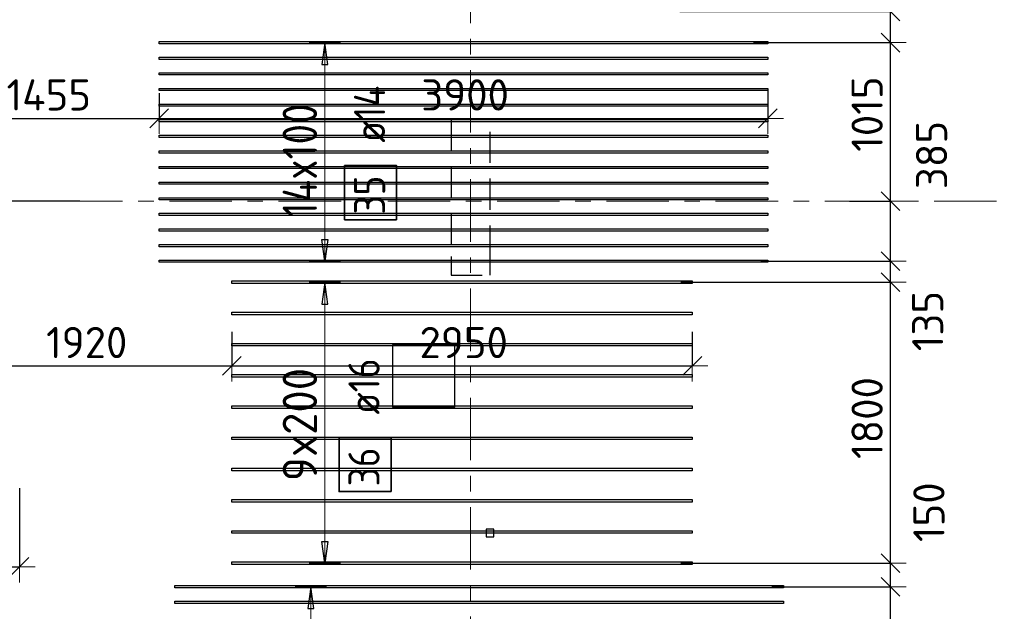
# Model space of a CAD drawing. Header units: metres. Extents: x -38 to 100, y -15 to 19.
# Tile 11 of 63: x 10 to 16, y 10 to 14. Entities that reach past the tile are written whole.
import ezdxf

# ---------------------------------------------------------------- set-up
doc = ezdxf.new("R2010")
doc.units = ezdxf.units.M
doc.header["$PDMODE"] = 65
for name, pattern in [('______11', [0.5, 0.4, -0.05, 0, -0.05]), ('______2', [0.27, 0.2, -0.07]), ('______5', [1.1, 0.8, -0.1, 0.1, -0.1])]:
    doc.linetypes.add(name, pattern=pattern)
for name, color, linetype, lineweight in [('XR$2$Осевая линия (1)', 7, '______5', 13), ('XR$3$Перекрытие (1)', 7, 'Continuous', 35), ('XR$3$Размерная линия (1)', 7, 'Continuous', 13), ('XR$5$Стена (1)', 7, 'Continuous', 35)]:
    doc.layers.add(name, color=color, linetype=linetype, lineweight=lineweight)
doc.layers.add('XR$3$Арм.стержн.Доп. Арм верхн.зоны Х', color=7, linetype='Continuous', lineweight=35, true_color=0x8c8cff)
doc.styles.add('ISOCPEUR', font='txt')
doc.dimstyles.new('DIMSTYLE_3', dxfattribs={"dimtxt": 0.2, "dimasz": 0.2, "dimexe": 0, "dimexo": 0, "dimgap": 0.1, "dimtad": 2, "dimdec": 0, "dimlfac": 1000, "dimrnd": 5, "dimzin": 12, "dimdsep": 46, "dimtxsty": 'ISOCPEUR', "dimblk1": 'ALL_ML_STRICH', "dimblk2": 'ALL_ML_STRICH', "dimsah": 1, "dimcen": 0, "dimclrd": 7, "dimclre": 256, "dimclrt": 7, "dimadec": 0, "dimazin": 0, "dimtfac": 1, "dimtdec": 0, "dimtix": 1, "dimtmove": 2, "dimatfit": 3, "dimfxl": 0, "dimtzin": 0, "dimlwd": 0, "dimlwe": -3, "dimarcsym": 0})
doc.dimstyles.new('DIMSTYLE_6', dxfattribs={"dimtxt": 0.2, "dimasz": 0.2, "dimexe": 0, "dimexo": 0, "dimgap": 0.1, "dimtad": 2, "dimdec": 0, "dimlfac": 1000, "dimrnd": 5, "dimzin": 12, "dimdsep": 46, "dimtxsty": 'ISOCPEUR', "dimblk1": 'ALL_ML_STRICH', "dimblk2": 'ALL_ML_STRICH', "dimsah": 1, "dimcen": 0, "dimclrd": 7, "dimclre": 256, "dimclrt": 7, "dimadec": 0, "dimazin": 0, "dimtfac": 1, "dimtdec": 0, "dimtix": 1, "dimtmove": 2, "dimatfit": 3, "dimfxl": 0, "dimtvp": 1.2, "dimtzin": 0, "dimlwd": 0, "dimlwe": -3, "dimarcsym": 0})
doc.dimstyles.new('DIMSTYLE_7', dxfattribs={"dimtxt": 0.2, "dimasz": 0.2, "dimexe": 0, "dimexo": 0, "dimgap": 0.1, "dimtad": 0, "dimdec": 0, "dimlfac": 1000, "dimrnd": 5, "dimzin": 12, "dimdsep": 46, "dimtxsty": 'ISOCPEUR', "dimblk1": 'ALL_ML_STRICH', "dimblk2": 'ALL_ML_STRICH', "dimsah": 1, "dimcen": 0, "dimclrd": 7, "dimclre": 256, "dimclrt": 7, "dimadec": 0, "dimazin": 0, "dimtfac": 1, "dimtdec": 0, "dimtix": 1, "dimtmove": 2, "dimatfit": 3, "dimfxl": 0, "dimtvp": 1.2, "dimtzin": 0, "dimlwd": 0, "dimlwe": -3, "dimarcsym": 0})

# ---------------------------------------------------------------- blocks, each defined once
blk = doc.blocks.new('ALL_ML_STRICH')
at = {"color": 0, "linetype": 'ByBlock', "lineweight": -2}
for p, q in [((0, -0.5), (0, 0.5)), ((-1, 0), (0.5, 0)), ((-0.3, -0.3), (0.3, 0.3))]:
    blk.add_line(p, q, dxfattribs=at)
blk = doc.blocks.new('*D82')
at = {"layer": 'DEFPOINTS', "color": 7, "linetype": 'Continuous', "lineweight": 13, "transparency": 33554687}
for p in [(9.7097, 10.9825), (9.15, 10.5482), (9.15, 10.4582)]:
    blk.add_point(p, dxfattribs=at)
at = {"layer": 'XR$3$Размерная линия (1)', "color": 9, "linetype": 'Continuous', "lineweight": -2, "true_color": 0xc7c7c7, "transparency": 33554687}
for p, q in [((9.7097, 10.9625), (9.7097, 10.4582)), ((9.15, 10.5282), (9.15, 10.4582))]:
    blk.add_line(p, q, dxfattribs=at)
at = {"layer": 'XR$3$Размерная линия (1)', "color": 7, "linetype": 'Continuous', "lineweight": -2, "transparency": 33554687}
blk.add_line((9.15, 10.4582), (9.7097, 10.4582), dxfattribs=at)
at = {"layer": 'XR$3$Размерная линия (1)', "color": 7, "linetype": 'Continuous', "lineweight": 13, "transparency": 33554687, "xscale": 0.2, "yscale": 0.2, "zscale": 0.2, "rotation": 180}
blk.add_blockref('ALL_ML_STRICH', (9.15, 10.4582), dxfattribs=at)
at = {"layer": 'XR$3$Размерная линия (1)', "color": 7, "linetype": 'Continuous', "lineweight": 13, "transparency": 33554687, "xscale": 0.2, "yscale": 0.2, "zscale": 0.2}
blk.add_blockref('ALL_ML_STRICH', (9.7097, 10.4582), dxfattribs=at)
at = {"layer": 'XR$3$Размерная линия (1)', "color": 7, "linetype": 'Continuous', "lineweight": 13, "transparency": 33554687, "insert": (9.4399, 10.6082), "char_height": 0.2, "width": 0.6, "attachment_point": 5, "style": 'ISOCPEUR'}
blk.add_mtext('\\A1;{560}', dxfattribs=at)
blk = doc.blocks.new('*D110')
at = {"layer": 'DEFPOINTS', "color": 7, "linetype": 'Continuous', "lineweight": 13, "transparency": 33554687}
for p in [(14.5101, 10.3304), (14.5626, 9.1304), (15.2909, 9.1304)]:
    blk.add_point(p, dxfattribs=at)
at = {"layer": 'XR$3$Размерная линия (1)', "color": 9, "linetype": 'Continuous', "lineweight": -2, "true_color": 0xc7c7c7, "transparency": 33554687}
for p, q in [((14.5301, 10.3304), (15.2909, 10.3304)), ((14.5826, 9.1304), (15.2909, 9.1304))]:
    blk.add_line(p, q, dxfattribs=at)
at = {"layer": 'XR$3$Размерная линия (1)', "color": 7, "linetype": 'Continuous', "lineweight": -2, "transparency": 33554687}
blk.add_line((15.2909, 9.1304), (15.2909, 10.3304), dxfattribs=at)
at = {"layer": 'XR$3$Размерная линия (1)', "color": 7, "linetype": 'Continuous', "lineweight": 13, "transparency": 33554687, "xscale": 0.2, "yscale": 0.2, "zscale": 0.2}
for p, rotation in [((15.2909, 10.3304), 90), ((15.2909, 9.1304), 270)]:
    blk.add_blockref('ALL_ML_STRICH', p, dxfattribs=dict(at, rotation=rotation))
at = {"layer": 'XR$3$Размерная линия (1)', "color": 7, "linetype": 'Continuous', "lineweight": 13, "transparency": 33554687, "insert": (15.1409, 9.7604), "char_height": 0.2, "width": 0.8, "attachment_point": 5, "rotation": 90, "style": 'ISOCPEUR'}
blk.add_mtext('\\A1;{1200}', dxfattribs=at)
blk = doc.blocks.new('*D111')
at = {"layer": 'DEFPOINTS', "color": 7, "linetype": 'Continuous', "lineweight": 13, "transparency": 33554687}
for p in [(13.9283, 10.4808), (14.5101, 10.3304), (15.2909, 10.3304)]:
    blk.add_point(p, dxfattribs=at)
at = {"layer": 'XR$3$Размерная линия (1)', "color": 9, "linetype": 'Continuous', "lineweight": -2, "true_color": 0xc7c7c7, "transparency": 33554687}
for p, q in [((13.9483, 10.4808), (15.2909, 10.4808)), ((14.5301, 10.3304), (15.2909, 10.3304))]:
    blk.add_line(p, q, dxfattribs=at)
at = {"layer": 'XR$3$Размерная линия (1)', "color": 7, "linetype": 'Continuous', "lineweight": -2, "transparency": 33554687}
blk.add_line((15.2909, 10.3304), (15.2909, 10.4808), dxfattribs=at)
at = {"layer": 'XR$3$Размерная линия (1)', "color": 7, "linetype": 'Continuous', "lineweight": 13, "transparency": 33554687, "xscale": 0.2, "yscale": 0.2, "zscale": 0.2}
for p, rotation in [((15.2909, 10.4808), 90), ((15.2909, 10.3304), 270)]:
    blk.add_blockref('ALL_ML_STRICH', p, dxfattribs=dict(at, rotation=rotation))
at = {"layer": 'XR$3$Размерная линия (1)', "color": 7, "linetype": 'Continuous', "lineweight": 13, "transparency": 33554687, "insert": (15.537, 10.8078), "char_height": 0.2, "width": 0.6, "attachment_point": 5, "rotation": 90, "style": 'ISOCPEUR'}
blk.add_mtext('\\A1;{150}', dxfattribs=at)
blk = doc.blocks.new('*D112')
at = {"layer": 'DEFPOINTS', "color": 7, "linetype": 'Continuous', "lineweight": 13, "transparency": 33554687}
for p in [(13.9283, 12.2808), (13.9283, 10.4808), (15.2909, 10.4808)]:
    blk.add_point(p, dxfattribs=at)
at = {"layer": 'XR$3$Размерная линия (1)', "color": 9, "linetype": 'Continuous', "lineweight": -2, "true_color": 0xc7c7c7, "transparency": 33554687}
for p, q in [((13.9483, 12.2808), (15.2909, 12.2808)), ((13.9483, 10.4808), (15.2909, 10.4808))]:
    blk.add_line(p, q, dxfattribs=at)
at = {"layer": 'XR$3$Размерная линия (1)', "color": 7, "linetype": 'Continuous', "lineweight": -2, "transparency": 33554687}
blk.add_line((15.2909, 10.4808), (15.2909, 12.2808), dxfattribs=at)
at = {"layer": 'XR$3$Размерная линия (1)', "color": 7, "linetype": 'Continuous', "lineweight": 13, "transparency": 33554687, "xscale": 0.2, "yscale": 0.2, "zscale": 0.2}
for p, rotation in [((15.2909, 12.2808), 90), ((15.2909, 10.4808), 270)]:
    blk.add_blockref('ALL_ML_STRICH', p, dxfattribs=dict(at, rotation=rotation))
at = {"layer": 'XR$3$Размерная линия (1)', "color": 7, "linetype": 'Continuous', "lineweight": 13, "transparency": 33554687, "insert": (15.1409, 11.4108), "char_height": 0.2, "width": 0.8, "attachment_point": 5, "rotation": 90, "style": 'ISOCPEUR'}
blk.add_mtext('\\A1;{1800}', dxfattribs=at)
blk = doc.blocks.new('*D113')
at = {"layer": 'DEFPOINTS', "color": 7, "linetype": 'Continuous', "lineweight": 13, "transparency": 33554687}
for p in [(14.44, 12.4153), (13.9283, 12.2808), (15.2909, 12.2808)]:
    blk.add_point(p, dxfattribs=at)
at = {"layer": 'XR$3$Размерная линия (1)', "color": 9, "linetype": 'Continuous', "lineweight": -2, "true_color": 0xc7c7c7, "transparency": 33554687}
for p, q in [((14.46, 12.4153), (15.2909, 12.4153)), ((13.9483, 12.2808), (15.2909, 12.2808))]:
    blk.add_line(p, q, dxfattribs=at)
at = {"layer": 'XR$3$Размерная линия (1)', "color": 7, "linetype": 'Continuous', "lineweight": -2, "transparency": 33554687}
blk.add_line((15.2909, 12.2808), (15.2909, 12.4153), dxfattribs=at)
at = {"layer": 'XR$3$Размерная линия (1)', "color": 7, "linetype": 'Continuous', "lineweight": 13, "transparency": 33554687, "xscale": 0.2, "yscale": 0.2, "zscale": 0.2}
for p, rotation in [((15.2909, 12.4153), 90), ((15.2909, 12.2808), 270)]:
    blk.add_blockref('ALL_ML_STRICH', p, dxfattribs=dict(at, rotation=rotation))
at = {"layer": 'XR$3$Размерная линия (1)', "color": 7, "linetype": 'Continuous', "lineweight": 13, "transparency": 33554687, "insert": (15.5292, 12.0319), "char_height": 0.2, "width": 0.6, "attachment_point": 5, "rotation": 90, "style": 'ISOCPEUR'}
blk.add_mtext('\\A1;{135}', dxfattribs=at)
blk = doc.blocks.new('*D114')
at = {"layer": 'DEFPOINTS', "color": 7, "linetype": 'Continuous', "lineweight": 13, "transparency": 33554687}
for p in [(15.009, 12.8), (14.44, 12.4153), (15.2909, 12.4153)]:
    blk.add_point(p, dxfattribs=at)
at = {"layer": 'XR$3$Размерная линия (1)', "color": 9, "linetype": 'Continuous', "lineweight": -2, "true_color": 0xc7c7c7, "transparency": 33554687}
for p, q in [((15.029, 12.8), (15.2909, 12.8)), ((14.46, 12.4153), (15.2909, 12.4153))]:
    blk.add_line(p, q, dxfattribs=at)
at = {"layer": 'XR$3$Размерная линия (1)', "color": 7, "linetype": 'Continuous', "lineweight": -2, "transparency": 33554687}
blk.add_line((15.2909, 12.4153), (15.2909, 12.8), dxfattribs=at)
at = {"layer": 'XR$3$Размерная линия (1)', "color": 7, "linetype": 'Continuous', "lineweight": 13, "transparency": 33554687, "xscale": 0.2, "yscale": 0.2, "zscale": 0.2}
for p, rotation in [((15.2909, 12.8), 90), ((15.2909, 12.4153), 270)]:
    blk.add_blockref('ALL_ML_STRICH', p, dxfattribs=dict(at, rotation=rotation))
at = {"layer": 'XR$3$Размерная линия (1)', "color": 7, "linetype": 'Continuous', "lineweight": 13, "transparency": 33554687, "insert": (15.5541, 13.0954), "char_height": 0.2, "width": 0.6, "attachment_point": 5, "rotation": 90, "style": 'ISOCPEUR'}
blk.add_mtext('\\A1;{385}', dxfattribs=at)
blk = doc.blocks.new('*D115')
at = {"layer": 'DEFPOINTS', "color": 7, "linetype": 'Continuous', "lineweight": 13, "transparency": 33554687}
for p in [(14.3924, 13.8153), (15.009, 12.8), (15.2909, 12.8)]:
    blk.add_point(p, dxfattribs=at)
at = {"layer": 'XR$3$Размерная линия (1)', "color": 9, "linetype": 'Continuous', "lineweight": -2, "true_color": 0xc7c7c7, "transparency": 33554687}
for p, q in [((14.4124, 13.8153), (15.2909, 13.8153)), ((15.029, 12.8), (15.2909, 12.8))]:
    blk.add_line(p, q, dxfattribs=at)
at = {"layer": 'XR$3$Размерная линия (1)', "color": 7, "linetype": 'Continuous', "lineweight": -2, "transparency": 33554687}
blk.add_line((15.2909, 12.8), (15.2909, 13.8153), dxfattribs=at)
at = {"layer": 'XR$3$Размерная линия (1)', "color": 7, "linetype": 'Continuous', "lineweight": 13, "transparency": 33554687, "xscale": 0.2, "yscale": 0.2, "zscale": 0.2}
for p, rotation in [((15.2909, 13.8153), 90), ((15.2909, 12.8), 270)]:
    blk.add_blockref('ALL_ML_STRICH', p, dxfattribs=dict(at, rotation=rotation))
at = {"layer": 'XR$3$Размерная линия (1)', "color": 7, "linetype": 'Continuous', "lineweight": 13, "transparency": 33554687, "insert": (15.1409, 13.3576), "char_height": 0.2, "width": 0.8, "attachment_point": 5, "rotation": 90, "style": 'ISOCPEUR'}
blk.add_mtext('\\A1;{1015}', dxfattribs=at)
blk = doc.blocks.new('*D116')
at = {"layer": 'DEFPOINTS', "color": 7, "linetype": 'Continuous', "lineweight": 13, "transparency": 33554687}
for p in [(13.9212, 14.0153), (14.3924, 13.8153), (15.2909, 13.8153)]:
    blk.add_point(p, dxfattribs=at)
at = {"layer": 'XR$3$Размерная линия (1)', "color": 9, "linetype": 'Continuous', "lineweight": -2, "true_color": 0xc7c7c7, "transparency": 33554687}
for p, q in [((13.9412, 14.0153), (15.2909, 14.0153)), ((14.4124, 13.8153), (15.2909, 13.8153))]:
    blk.add_line(p, q, dxfattribs=at)
at = {"layer": 'XR$3$Размерная линия (1)', "color": 7, "linetype": 'Continuous', "lineweight": -2, "transparency": 33554687}
blk.add_line((15.2909, 13.8153), (15.2909, 14.0153), dxfattribs=at)
at = {"layer": 'XR$3$Размерная линия (1)', "color": 7, "linetype": 'Continuous', "lineweight": 13, "transparency": 33554687, "xscale": 0.2, "yscale": 0.2, "zscale": 0.2}
for p, rotation in [((15.2909, 14.0153), 90), ((15.2909, 13.8153), 270)]:
    blk.add_blockref('ALL_ML_STRICH', p, dxfattribs=dict(at, rotation=rotation))
at = {"layer": 'XR$3$Размерная линия (1)', "color": 7, "linetype": 'Continuous', "lineweight": 13, "transparency": 33554687, "insert": (15.5198, 14.358), "char_height": 0.2, "width": 0.6, "attachment_point": 5, "rotation": 90, "style": 'ISOCPEUR'}
blk.add_mtext('\\A1;{200}', dxfattribs=at)
blk = doc.blocks.new('*D117')
at = {"layer": 'DEFPOINTS', "color": 7, "linetype": 'Continuous', "lineweight": 13, "transparency": 33554687}
for p in [(13.9554, 15.0153), (13.9212, 14.0153), (15.2909, 14.0153)]:
    blk.add_point(p, dxfattribs=at)
at = {"layer": 'XR$3$Размерная линия (1)', "color": 9, "linetype": 'Continuous', "lineweight": -2, "true_color": 0xc7c7c7, "transparency": 33554687}
for p, q in [((13.9754, 15.0153), (15.2909, 15.0153)), ((13.9412, 14.0153), (15.2909, 14.0153))]:
    blk.add_line(p, q, dxfattribs=at)
at = {"layer": 'XR$3$Размерная линия (1)', "color": 7, "linetype": 'Continuous', "lineweight": -2, "transparency": 33554687}
blk.add_line((15.2909, 14.0153), (15.2909, 15.0153), dxfattribs=at)
at = {"layer": 'XR$3$Размерная линия (1)', "color": 7, "linetype": 'Continuous', "lineweight": 13, "transparency": 33554687, "xscale": 0.2, "yscale": 0.2, "zscale": 0.2}
for p, rotation in [((15.2909, 15.0153), 90), ((15.2909, 14.0153), 270)]:
    blk.add_blockref('ALL_ML_STRICH', p, dxfattribs=dict(at, rotation=rotation))
at = {"layer": 'XR$3$Размерная линия (1)', "color": 7, "linetype": 'Continuous', "lineweight": 13, "transparency": 33554687, "insert": (15.1409, 14.5453), "char_height": 0.2, "width": 0.8, "attachment_point": 5, "rotation": 90, "style": 'ISOCPEUR'}
blk.add_mtext('\\A1;{1000}', dxfattribs=at)
blk = doc.blocks.new('*D120')
at = {"layer": 'DEFPOINTS', "color": 7, "linetype": 'Continuous', "lineweight": 13, "transparency": 33554687}
for p in [(9.15, 13.6298), (10.605, 13.5122), (9.15, 13.3305)]:
    blk.add_point(p, dxfattribs=at)
at = {"layer": 'XR$3$Размерная линия (1)', "color": 9, "linetype": 'Continuous', "lineweight": -2, "true_color": 0xc7c7c7, "transparency": 33554687}
for p, q in [((9.15, 13.6098), (9.15, 13.3305)), ((10.605, 13.4922), (10.605, 13.3305))]:
    blk.add_line(p, q, dxfattribs=at)
at = {"layer": 'XR$3$Размерная линия (1)', "color": 7, "linetype": 'Continuous', "lineweight": -2, "transparency": 33554687}
blk.add_line((9.15, 13.3305), (10.605, 13.3305), dxfattribs=at)
at = {"layer": 'XR$3$Размерная линия (1)', "color": 7, "linetype": 'Continuous', "lineweight": 13, "transparency": 33554687, "xscale": 0.2, "yscale": 0.2, "zscale": 0.2, "rotation": 180}
blk.add_blockref('ALL_ML_STRICH', (9.15, 13.3305), dxfattribs=at)
at = {"layer": 'XR$3$Размерная линия (1)', "color": 7, "linetype": 'Continuous', "lineweight": 13, "transparency": 33554687, "xscale": 0.2, "yscale": 0.2, "zscale": 0.2}
blk.add_blockref('ALL_ML_STRICH', (10.605, 13.3305), dxfattribs=at)
at = {"layer": 'XR$3$Размерная линия (1)', "color": 7, "linetype": 'Continuous', "lineweight": 13, "transparency": 33554687, "insert": (9.8975, 13.4805), "char_height": 0.2, "width": 0.8, "attachment_point": 5, "style": 'ISOCPEUR'}
blk.add_mtext('\\A1;{1455}', dxfattribs=at)
blk = doc.blocks.new('*D121')
at = {"layer": 'DEFPOINTS', "color": 7, "linetype": 'Continuous', "lineweight": 13, "transparency": 33554687}
for p in [(10.605, 13.5122), (14.505, 13.5336), (10.605, 13.3305)]:
    blk.add_point(p, dxfattribs=at)
at = {"layer": 'XR$3$Размерная линия (1)', "color": 9, "linetype": 'Continuous', "lineweight": -2, "true_color": 0xc7c7c7, "transparency": 33554687}
for p, q in [((14.505, 13.5136), (14.505, 13.3305)), ((10.605, 13.4922), (10.605, 13.3305))]:
    blk.add_line(p, q, dxfattribs=at)
at = {"layer": 'XR$3$Размерная линия (1)', "color": 7, "linetype": 'Continuous', "lineweight": -2, "transparency": 33554687}
blk.add_line((10.605, 13.3305), (14.505, 13.3305), dxfattribs=at)
at = {"layer": 'XR$3$Размерная линия (1)', "color": 7, "linetype": 'Continuous', "lineweight": 13, "transparency": 33554687, "xscale": 0.2, "yscale": 0.2, "zscale": 0.2, "rotation": 180}
blk.add_blockref('ALL_ML_STRICH', (10.605, 13.3305), dxfattribs=at)
at = {"layer": 'XR$3$Размерная линия (1)', "color": 7, "linetype": 'Continuous', "lineweight": 13, "transparency": 33554687, "xscale": 0.2, "yscale": 0.2, "zscale": 0.2}
blk.add_blockref('ALL_ML_STRICH', (14.505, 13.3305), dxfattribs=at)
at = {"layer": 'XR$3$Размерная линия (1)', "color": 7, "linetype": 'Continuous', "lineweight": 13, "transparency": 33554687, "insert": (12.565, 13.4805), "char_height": 0.2, "width": 0.8, "attachment_point": 5, "style": 'ISOCPEUR'}
blk.add_mtext('\\A1;{3900}', dxfattribs=at)
blk = doc.blocks.new('*D124')
at = {"layer": 'DEFPOINTS', "color": 7, "linetype": 'Continuous', "lineweight": 13, "transparency": 33554687}
for p in [(9.15, 11.988), (11.071, 11.9839), (9.15, 11.7445)]:
    blk.add_point(p, dxfattribs=at)
at = {"layer": 'XR$3$Размерная линия (1)', "color": 9, "linetype": 'Continuous', "lineweight": -2, "true_color": 0xc7c7c7, "transparency": 33554687}
for p, q in [((9.15, 11.968), (9.15, 11.7445)), ((11.071, 11.9639), (11.071, 11.7445))]:
    blk.add_line(p, q, dxfattribs=at)
at = {"layer": 'XR$3$Размерная линия (1)', "color": 7, "linetype": 'Continuous', "lineweight": -2, "transparency": 33554687}
blk.add_line((9.15, 11.7445), (11.071, 11.7445), dxfattribs=at)
at = {"layer": 'XR$3$Размерная линия (1)', "color": 7, "linetype": 'Continuous', "lineweight": 13, "transparency": 33554687, "xscale": 0.2, "yscale": 0.2, "zscale": 0.2, "rotation": 180}
blk.add_blockref('ALL_ML_STRICH', (9.15, 11.7445), dxfattribs=at)
at = {"layer": 'XR$3$Размерная линия (1)', "color": 7, "linetype": 'Continuous', "lineweight": 13, "transparency": 33554687, "xscale": 0.2, "yscale": 0.2, "zscale": 0.2}
blk.add_blockref('ALL_ML_STRICH', (11.071, 11.7445), dxfattribs=at)
at = {"layer": 'XR$3$Размерная линия (1)', "color": 7, "linetype": 'Continuous', "lineweight": 13, "transparency": 33554687, "insert": (10.1405, 11.8945), "char_height": 0.2, "width": 0.8, "attachment_point": 5, "style": 'ISOCPEUR'}
blk.add_mtext('\\A1;{1920}', dxfattribs=at)
blk = doc.blocks.new('*D125')
at = {"layer": 'DEFPOINTS', "color": 7, "linetype": 'Continuous', "lineweight": 13, "transparency": 33554687}
for p in [(11.071, 11.9839), (14.021, 11.9839), (11.071, 11.7445)]:
    blk.add_point(p, dxfattribs=at)
at = {"layer": 'XR$3$Размерная линия (1)', "color": 9, "linetype": 'Continuous', "lineweight": -2, "true_color": 0xc7c7c7, "transparency": 33554687}
for p, q in [((11.071, 11.9639), (11.071, 11.7445)), ((14.021, 11.9639), (14.021, 11.7445))]:
    blk.add_line(p, q, dxfattribs=at)
at = {"layer": 'XR$3$Размерная линия (1)', "color": 7, "linetype": 'Continuous', "lineweight": -2, "transparency": 33554687}
blk.add_line((11.071, 11.7445), (14.021, 11.7445), dxfattribs=at)
at = {"layer": 'XR$3$Размерная линия (1)', "color": 7, "linetype": 'Continuous', "lineweight": 13, "transparency": 33554687, "xscale": 0.2, "yscale": 0.2, "zscale": 0.2, "rotation": 180}
blk.add_blockref('ALL_ML_STRICH', (11.071, 11.7445), dxfattribs=at)
at = {"layer": 'XR$3$Размерная линия (1)', "color": 7, "linetype": 'Continuous', "lineweight": 13, "transparency": 33554687, "xscale": 0.2, "yscale": 0.2, "zscale": 0.2}
blk.add_blockref('ALL_ML_STRICH', (14.021, 11.7445), dxfattribs=at)
at = {"layer": 'XR$3$Размерная линия (1)', "color": 7, "linetype": 'Continuous', "lineweight": 13, "transparency": 33554687, "insert": (12.556, 11.8945), "char_height": 0.2, "width": 0.8, "attachment_point": 5, "style": 'ISOCPEUR'}
blk.add_mtext('\\A1;{2950}', dxfattribs=at)
blk = doc.blocks.new('*D129')
at = {"layer": 'DEFPOINTS', "color": 7, "linetype": 'Continuous', "lineweight": 13, "transparency": 33554687}
for p in [(10.0772, 12.8), (8.6858, 12.309), (9.612, 12.309)]:
    blk.add_point(p, dxfattribs=at)
at = {"layer": 'XR$3$Размерная линия (1)', "color": 9, "linetype": 'Continuous', "lineweight": -2, "true_color": 0xc7c7c7, "transparency": 33554687}
for p, q in [((10.0972, 12.8), (8.6858, 12.8)), ((9.632, 12.309), (8.6858, 12.309))]:
    blk.add_line(p, q, dxfattribs=at)
at = {"layer": 'XR$3$Размерная линия (1)', "color": 7, "linetype": 'Continuous', "lineweight": -2, "transparency": 33554687}
blk.add_line((8.6858, 12.309), (8.6858, 12.8), dxfattribs=at)
at = {"layer": 'XR$3$Размерная линия (1)', "color": 7, "linetype": 'Continuous', "lineweight": 13, "transparency": 33554687, "xscale": 0.2, "yscale": 0.2, "zscale": 0.2}
for p, rotation in [((8.6858, 12.8), 90), ((8.6858, 12.309), 270)]:
    blk.add_blockref('ALL_ML_STRICH', p, dxfattribs=dict(at, rotation=rotation))
at = {"layer": 'XR$3$Размерная линия (1)', "color": 7, "linetype": 'Continuous', "lineweight": 13, "transparency": 33554687, "insert": (8.5361, 13.0611), "char_height": 0.2, "width": 0.6, "attachment_point": 5, "rotation": 90, "style": 'ISOCPEUR'}
blk.add_mtext('\\A1;{490}', dxfattribs=at)

msp = doc.modelspace()

# ---------------------------------------------------------------- linework, layer by layer
at = {"layer": 'XR$2$Осевая линия (1)', "color": 253, "linetype": '______11', "lineweight": 13, "true_color": 0xa0a0a0, "transparency": 33554687}
for p, q in [((12.6, 8.34), (12.6, 18.35)), ((-2.63, 12.8), (62.6, 12.8))]:
    msp.add_line(p, q, dxfattribs=at)
at = {"layer": 'XR$3$Арм.стержн.Доп. Арм верхн.зоны Х', "color": 253, "linetype": 'Continuous', "lineweight": -3, "true_color": 0xa0a0a0, "transparency": 33554687}
for p, q in [((11.6662, 13.8153), (11.5662, 13.8153)), ((11.6662, 13.8153), (11.7662, 13.8153)), ((11.6662, 12.4153), (11.5662, 12.4153)), ((11.6662, 12.4153), (11.7662, 12.4153)), ((11.6662, 12.2808), (11.5662, 12.2808)), ((11.6662, 12.2808), (11.7662, 12.2808)), ((11.6662, 10.4808), (11.5662, 10.4808)), ((11.6662, 10.4808), (11.7662, 10.4808)), ((11.5764, 10.3304), (11.4764, 10.3304)), ((11.5764, 10.3304), (11.6764, 10.3304))]:
    msp.add_line(p, q, dxfattribs=at)
at = {"layer": 'XR$3$Арм.стержн.Доп. Арм верхн.зоны Х', "color": 7, "linetype": 'Continuous', "lineweight": 25, "transparency": 33554687}
for p, q in [((11.6662, 13.8153), (11.6462, 13.6753)), ((11.6862, 13.6753), (11.6662, 13.8153)), ((11.6462, 13.6753), (11.6862, 13.6753)), ((11.6662, 12.4153), (11.6462, 12.5553)), ((11.6462, 12.5553), (11.6862, 12.5553)), ((11.6862, 12.5553), (11.6662, 12.4153)), ((11.6662, 12.2808), (11.6462, 12.1408)), ((11.6862, 12.1408), (11.6662, 12.2808)), ((11.6462, 12.1408), (11.6862, 12.1408)), ((11.6662, 10.4808), (11.6462, 10.6208)), ((11.6462, 10.6208), (11.6862, 10.6208)), ((11.6862, 10.6208), (11.6662, 10.4808)), ((11.5764, 10.3304), (11.5564, 10.1904)), ((11.5964, 10.1904), (11.5764, 10.3304)), ((11.5564, 10.1904), (11.5964, 10.1904))]:
    msp.add_line(p, q, dxfattribs=at)
at = {"layer": 'XR$3$Арм.стержн.Доп. Арм верхн.зоны Х', "color": 7, "linetype": 'Continuous', "lineweight": 13, "transparency": 33554687}
for p, q in [((11.6662, 13.8153), (11.6662, 13.8153)), ((11.6662, 12.4153), (11.6662, 13.8153)), ((11.6662, 12.4153), (11.6662, 12.4153)), ((11.6662, 12.2808), (11.6662, 12.2808)), ((11.6662, 10.4808), (11.6662, 12.2808)), ((11.6662, 10.4808), (11.6662, 10.4808)), ((11.5764, 10.3304), (11.5764, 10.3304)), ((11.5764, 9.1304), (11.5764, 10.3304))]:
    msp.add_line(p, q, dxfattribs=at)
at = {"layer": 'XR$3$Арм.стержн.Доп. Арм верхн.зоны Х', "color": 7, "linetype": 'Continuous', "lineweight": 25, "transparency": 33554687}
for points in [[(14.505, 13.8083), (10.605, 13.8083), (10.605, 13.8223), (14.505, 13.8223), (14.505, 13.8083)], [(14.505, 13.7083), (10.605, 13.7083), (10.605, 13.7223), (14.505, 13.7223), (14.505, 13.7083)], [(14.505, 13.6083), (10.605, 13.6083), (10.605, 13.6223), (14.505, 13.6223), (14.505, 13.6083)], [(14.505, 13.5083), (10.605, 13.5083), (10.605, 13.5223), (14.505, 13.5223), (14.505, 13.5083)], [(14.505, 13.4083), (10.605, 13.4083), (10.605, 13.4223), (14.505, 13.4223), (14.505, 13.4083)], [(14.505, 13.3083), (10.605, 13.3083), (10.605, 13.3223), (14.505, 13.3223), (14.505, 13.3083)], [(14.505, 13.2083), (10.605, 13.2083), (10.605, 13.2223), (14.505, 13.2223), (14.505, 13.2083)], [(14.505, 13.1083), (10.605, 13.1083), (10.605, 13.1223), (14.505, 13.1223), (14.505, 13.1083)], [(14.505, 13.0083), (10.605, 13.0083), (10.605, 13.0223), (14.505, 13.0223), (14.505, 13.0083)], [(14.505, 12.9083), (10.605, 12.9083), (10.605, 12.9223), (14.505, 12.9223), (14.505, 12.9083)], [(14.505, 12.8083), (10.605, 12.8083), (10.605, 12.8223), (14.505, 12.8223), (14.505, 12.8083)], [(14.505, 12.7083), (10.605, 12.7083), (10.605, 12.7223), (14.505, 12.7223), (14.505, 12.7083)], [(14.505, 12.6083), (10.605, 12.6083), (10.605, 12.6223), (14.505, 12.6223), (14.505, 12.6083)], [(14.505, 12.5083), (10.605, 12.5083), (10.605, 12.5223), (14.505, 12.5223), (14.505, 12.5083)], [(14.505, 12.4083), (10.605, 12.4083), (10.605, 12.4223), (14.505, 12.4223), (14.505, 12.4083)], [(11.071, 12.2888), (14.021, 12.2888), (14.021, 12.2728), (11.071, 12.2728), (11.071, 12.2888)], [(11.071, 12.0888), (14.021, 12.0888), (14.021, 12.0728), (11.071, 12.0728), (11.071, 12.0888)], [(11.071, 11.8888), (14.021, 11.8888), (14.021, 11.8728), (11.071, 11.8728), (11.071, 11.8888)], [(11.071, 11.6888), (14.021, 11.6888), (14.021, 11.6728), (11.071, 11.6728), (11.071, 11.6888)], [(11.071, 11.4888), (14.021, 11.4888), (14.021, 11.4728), (11.071, 11.4728), (11.071, 11.4888)], [(11.071, 11.2888), (14.021, 11.2888), (14.021, 11.2728), (11.071, 11.2728), (11.071, 11.2888)], [(11.071, 11.0888), (14.021, 11.0888), (14.021, 11.0728), (11.071, 11.0728), (11.071, 11.0888)], [(11.071, 10.8888), (14.021, 10.8888), (14.021, 10.8728), (11.071, 10.8728), (11.071, 10.8888)], [(11.071, 10.6888), (14.021, 10.6888), (14.021, 10.6728), (11.071, 10.6728), (11.071, 10.6888)], [(11.071, 10.4888), (14.021, 10.4888), (14.021, 10.4728), (11.071, 10.4728), (11.071, 10.4888)], [(14.6055, 10.3234), (10.7055, 10.3234), (10.7055, 10.3374), (14.6055, 10.3374), (14.6055, 10.3234)], [(14.6055, 10.2234), (10.7055, 10.2234), (10.7055, 10.2374), (14.6055, 10.2374), (14.6055, 10.2234)]]:
    msp.add_lwpolyline(points, dxfattribs=at)
at = {"layer": 'XR$3$Арм.стержн.Доп. Арм верхн.зоны Х', "color": 7, "linetype": 'Continuous', "lineweight": 35, "transparency": 33554687}
for points in [[(12.1264, 12.6813), (12.1264, 13.028), (11.793, 13.028), (11.793, 12.6813), (12.1264, 12.6813)], [(12.0906, 10.94), (12.0906, 11.2866), (11.7572, 11.2866), (11.7572, 10.94), (12.0906, 10.94)]]:
    msp.add_lwpolyline(points, dxfattribs=at)
at = {"layer": 'XR$3$Перекрытие (1)', "color": 7, "linetype": 'Continuous', "lineweight": 25, "transparency": 33554687}
for p, q in [((12.1, 11.88), (12.1, 11.48)), ((12.5, 11.88), (12.1, 11.88)), ((12.5, 11.48), (12.5, 11.88)), ((12.1, 11.48), (12.5, 11.48)), ((12.7, 10.7), (12.7, 10.65)), ((12.75, 10.7), (12.7, 10.7)), ((12.75, 10.65), (12.75, 10.7)), ((12.7, 10.65), (12.75, 10.65))]:
    msp.add_line(p, q, dxfattribs=at)
at = {"layer": 'XR$5$Стена (1)', "color": 253, "linetype": '______2', "lineweight": -3, "true_color": 0xa0a0a0, "transparency": 33554687}
for p, q in [((12.475, 13.325), (12.475, 12.445)), ((12.725, 13.325), (12.475, 13.325)), ((12.725, 12.445), (12.725, 13.325)), ((12.475, 12.445), (12.475, 12.325)), ((12.725, 12.325), (12.725, 12.445)), ((12.475, 12.325), (12.725, 12.325))]:
    msp.add_line(p, q, dxfattribs=at)

# ---------------------------------------------------------------- texts
at = {"layer": 'XR$3$Арм.стержн.Доп. Арм верхн.зоны Х', "color": 7, "linetype": 'Continuous', "lineweight": 13, "transparency": 33554687, "char_height": 0.22, "attachment_point": 7, "rotation": 90, "style": 'ISOCPEUR'}
for s, insert, width in [('\\W0.87;14x100', (11.6162, 12.6973), 0.952835), ('\\W0.95;9x200', (11.6162, 11.0068), 0.873359)]:
    msp.add_mtext(s, dxfattribs=dict(at, insert=insert, width=width))
at = {"layer": 'XR$3$Арм.стержн.Доп. Арм верхн.зоны Х', "color": 7, "linetype": 'Continuous', "lineweight": 25, "transparency": 33554687, "char_height": 0.2, "attachment_point": 7, "rotation": 90, "style": 'ISOCPEUR'}
for s, insert, width in [('\\W0.89; ø14 ', (12.053, 13.0613), 0.769432), ('\\W0.87;35', (12.053, 12.7146), 0.367208), ('\\W0.89; ø16 ', (12.0172, 11.32), 0.749105), ('\\W0.87;36', (12.0172, 10.9733), 0.367208)]:
    msp.add_mtext(s, dxfattribs=dict(at, insert=insert, width=width))

# ---------------------------------------------------------------- dimensions: what is measured, and where the dimension line sits
at = {"layer": 'XR$3$Размерная линия (1)', "color": 7, "linetype": 'Continuous', "lineweight": 13, "transparency": 33554687}
for base, p1, p2, dimstyle, picture, middle in [((15.2909, 15.0153), (13.9412, 14.0153), (13.9754, 15.0153), 'DIMSTYLE_3', '*D117', (15.1409, 14.5453)), ((15.2909, 14.0153), (14.4124, 13.8153), (13.9412, 14.0153), 'DIMSTYLE_7', '*D116', (15.5198, 14.358)), ((15.2909, 13.8153), (15.029, 12.8), (14.4124, 13.8153), 'DIMSTYLE_3', '*D115', (15.1409, 13.3576)), ((15.2909, 12.8), (14.46, 12.4153), (15.029, 12.8), 'DIMSTYLE_7', '*D114', (15.5541, 13.0954)), ((8.6858, 12.8), (9.632, 12.309), (10.0972, 12.8), 'DIMSTYLE_6', '*D129', (8.5361, 13.0611)), ((15.29088, 12.41527), (13.94828, 12.28078), (14.45995, 12.41527), 'DIMSTYLE_7', '*D113', (15.52918, 12.03187)), ((15.2909, 12.2808), (13.9483, 10.4808), (13.9483, 12.2808), 'DIMSTYLE_3', '*D112', (15.1409, 11.4108)), ((15.2909, 10.4808), (14.5301, 10.3304), (13.9483, 10.4808), 'DIMSTYLE_7', '*D111', (15.537, 10.8078)), ((15.2909, 10.3304), (14.5826, 9.1304), (14.5301, 10.3304), 'DIMSTYLE_3', '*D110', (15.1409, 9.7604))]:
    dim = msp.add_linear_dim(base=base, p1=p1, p2=p2, angle=90, dimstyle=dimstyle, override={"dimpost": '<>', "dimclrd": 7, "dimclre": 9, "dimclrt": 7, "dimlwd": 0, "dimlwe": 65533}, dxfattribs=at)
    dim.commit()
    dim.dimension.update_dxf_attribs({"geometry": picture, "text_midpoint": middle, "dimtype": 160})
for base, p1, p2, dimstyle, picture, middle in [((10.605, 13.3305), (9.15, 13.6098), (10.605, 13.4922), 'DIMSTYLE_3', '*D120', (9.8975, 13.4805)), ((14.505, 13.3305), (10.605, 13.4922), (14.505, 13.5136), 'DIMSTYLE_3', '*D121', (12.565, 13.4805)), ((11.071, 11.7445), (9.15, 11.968), (11.071, 11.9639), 'DIMSTYLE_3', '*D124', (10.1405, 11.8945)), ((14.021, 11.7445), (11.071, 11.9639), (14.021, 11.9639), 'DIMSTYLE_3', '*D125', (12.556, 11.8945)), ((9.7097, 10.4582), (9.15, 10.5282), (9.7097, 10.9625), 'DIMSTYLE_6', '*D82', (9.4399, 10.6082))]:
    dim = msp.add_linear_dim(base=base, p1=p1, p2=p2, dimstyle=dimstyle, override={"dimpost": '<>', "dimclrd": 7, "dimclre": 9, "dimclrt": 7, "dimlwd": 0, "dimlwe": 65533}, dxfattribs=at)
    dim.commit()
    dim.dimension.update_dxf_attribs({"geometry": picture, "text_midpoint": middle, "dimtype": 160})

doc.saveas('drawing.dxf')
